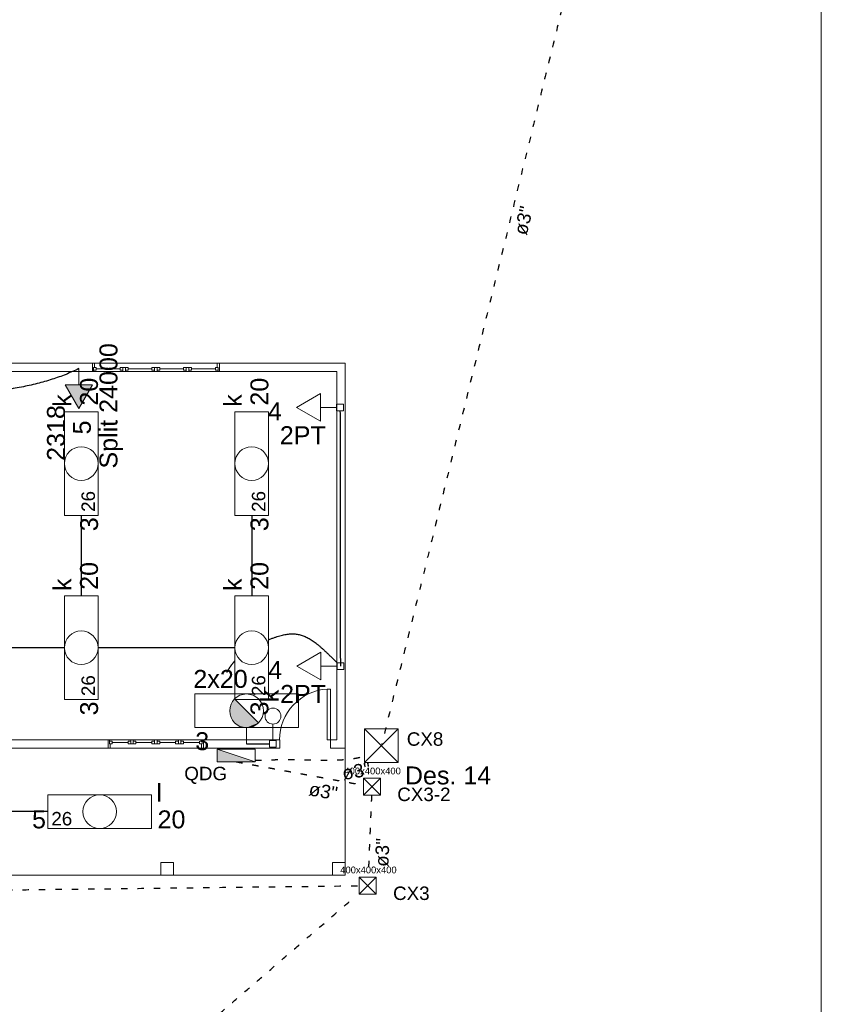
# Model space of a CAD drawing. Header units: metres. Extents: x -81 to 1042, y -541 to 334.
# Tile 100 of 130: x 836 to 848, y 216 to 231. Entities that reach past the tile are written whole.
import ezdxf

# ---------------------------------------------------------------- set-up
doc = ezdxf.new("R2010")
doc.units = ezdxf.units.M
doc.linetypes.add('DOT2', pattern=[3.175, 0, -3.175])
for name, color, linetype, lineweight in [('Arquitetura ', 134, 'Continuous', 5), ('EL-Condutos', 4, 'Continuous', 30), ('EL-Textos condutos', 7, 'Continuous', 20), ('EL-Textos pontos', 5, 'Continuous', 20), ('P-SIMBOL', 5, 'Continuous', 20)]:
    doc.layers.add(name, color=color, linetype=linetype, lineweight=lineweight)
doc.styles.add('Arial', font='arial.ttf', dxfattribs={"height": 0.025})

msp = doc.modelspace()

# ---------------------------------------------------------------- hatches: boundary and pattern name
at = {"layer": 'P-SIMBOL', "linetype": 'Continuous'}
for points in [[(836.367, 225.453), (836.584, 225.078), (836.8, 225.453)], [(839.037, 220.508), (839.018, 220.484), (839.009, 220.476), (839.003, 220.465), (838.99, 220.442), (838.985, 220.433), (838.981, 220.426), (838.979, 220.418), (838.976, 220.411), (838.972, 220.395), (838.97, 220.388), (838.966, 220.377), (838.964, 220.363), (838.963, 220.349), (838.961, 220.339), (838.96, 220.329), (838.96, 220.317), (838.961, 220.301), (838.962, 220.295), (838.963, 220.282), (838.965, 220.275), (838.966, 220.27), (838.967, 220.263), (838.969, 220.257), (838.971, 220.251), (838.973, 220.245), (838.975, 220.238), (838.977, 220.234), (838.976, 220.231), (838.979, 220.224), (838.981, 220.216), (838.983, 220.213), (838.984, 220.209), (838.987, 220.204), (838.989, 220.201), (838.991, 220.196), (838.996, 220.19), (839, 220.182), (839.004, 220.177), (839.006, 220.173), (839.01, 220.167), (839.011, 220.163), (839.016, 220.159), (839.02, 220.154), (839.024, 220.149), (839.031, 220.143), (839.036, 220.136), (839.04, 220.133), (839.044, 220.127), (839.052, 220.12), (839.058, 220.117), (839.063, 220.112), (839.069, 220.109), (839.072, 220.107), (839.079, 220.102), (839.083, 220.098), (839.093, 220.093), (839.098, 220.09), (839.104, 220.087), (839.108, 220.084), (839.111, 220.083), (839.115, 220.082), (839.118, 220.079), (839.13, 220.075), (839.137, 220.072), (839.141, 220.07), (839.144, 220.069), (839.146, 220.068), (839.151, 220.068), (839.154, 220.067), (839.157, 220.067), (839.162, 220.065), (839.169, 220.064), (839.176, 220.062), (839.181, 220.061), (839.187, 220.059), (839.224, 220.056)], [(839.412, 220.133), (839.037, 220.508), (839.224, 220.056)], [(839.412, 220.133), (839.402, 220.125), (839.394, 220.117), (839.382, 220.109), (839.369, 220.1), (839.364, 220.096), (839.359, 220.093), (839.355, 220.09), (839.349, 220.088), (839.332, 220.08), (839.325, 220.077), (839.311, 220.071), (839.3, 220.067), (839.291, 220.066), (839.273, 220.062), (839.265, 220.06), (839.257, 220.059), (839.224, 220.056)], [(838.759, 219.719), (838.759, 219.519), (839.361, 219.519)]]:
    msp.add_hatch(color=256, dxfattribs=at).paths.add_polyline_path(points)

# ---------------------------------------------------------------- linework, layer by layer
at = {"layer": 'Arquitetura ', "color": 7}
for p, q in [((848.276, 177.844), (848.276, 243.794)), ((836.796, 225.794), (835.446, 225.794)), ((836.796, 225.664), (836.796, 225.794)), ((836.828, 225.794), (836.796, 225.794)), ((836.816, 225.726), (836.858, 225.726)), ((836.816, 225.684), (836.816, 225.726)), ((836.816, 225.726), (836.816, 225.664)), ((836.828, 225.726), (836.828, 225.794)), ((836.858, 225.684), (836.858, 225.726)), ((837.233, 225.706), (836.858, 225.706)), ((837.233, 225.726), (837.233, 225.684)), ((837.233, 225.726), (837.358, 225.726)), ((837.276, 225.726), (837.276, 225.664)), ((837.316, 225.664), (837.316, 225.726)), ((837.358, 225.726), (837.358, 225.684)), ((837.733, 225.706), (837.358, 225.706)), ((837.733, 225.726), (837.858, 225.726)), ((837.733, 225.684), (837.733, 225.726)), ((837.776, 225.664), (837.776, 225.726)), ((837.816, 225.726), (837.816, 225.664)), ((837.858, 225.726), (837.858, 225.684)), ((838.233, 225.706), (837.858, 225.706)), ((838.233, 225.726), (838.276, 225.726)), ((838.233, 225.684), (838.233, 225.726)), ((838.276, 225.684), (838.276, 225.726)), ((838.276, 225.664), (838.276, 225.726)), ((838.316, 225.726), (838.276, 225.726)), ((838.316, 225.684), (838.316, 225.726)), ((838.358, 225.726), (838.316, 225.726)), ((838.316, 225.664), (838.316, 225.726)), ((838.358, 225.684), (838.358, 225.726)), ((838.733, 225.706), (838.358, 225.706)), ((838.733, 225.684), (838.733, 225.726)), ((838.776, 225.726), (838.733, 225.726)), ((838.763, 225.794), (838.796, 225.794)), ((838.763, 225.794), (838.763, 225.726)), ((838.776, 225.726), (838.763, 225.726)), ((838.776, 225.684), (838.776, 225.726)), ((838.776, 225.726), (838.776, 225.664)), ((840.776, 225.794), (838.796, 225.794)), ((838.796, 225.794), (838.796, 225.664)), ((840.776, 219.734), (840.776, 225.794)), ((835.446, 225.664), (836.796, 225.664)), ((836.796, 225.664), (836.816, 225.664)), ((836.816, 225.684), (836.858, 225.684)), ((837.233, 225.684), (837.276, 225.684)), ((837.276, 225.664), (837.316, 225.664)), ((837.358, 225.684), (837.316, 225.684)), ((837.776, 225.684), (837.733, 225.684)), ((837.816, 225.664), (837.776, 225.664)), ((837.858, 225.684), (837.816, 225.684)), ((838.233, 225.684), (838.276, 225.684)), ((838.316, 225.664), (838.276, 225.664)), ((838.358, 225.684), (838.316, 225.684)), ((838.776, 225.684), (838.733, 225.684)), ((838.796, 225.664), (838.776, 225.664)), ((838.796, 225.664), (840.646, 225.664)), ((840.646, 225.664), (840.646, 219.864)), ((840.496, 219.864), (840.496, 220.664)), ((840.546, 220.664), (840.496, 220.664)), ((840.546, 219.864), (840.546, 220.664)), ((837.046, 219.864), (835.196, 219.864)), ((837.046, 219.734), (837.046, 219.864)), ((837.046, 219.864), (837.066, 219.864)), ((837.066, 219.801), (837.066, 219.864)), ((837.066, 219.844), (837.066, 219.801)), ((837.066, 219.844), (837.108, 219.844)), ((837.108, 219.844), (837.108, 219.801)), ((837.108, 219.821), (837.358, 219.821)), ((837.358, 219.844), (837.358, 219.801)), ((837.358, 219.844), (837.401, 219.844)), ((837.401, 219.864), (837.401, 219.801)), ((837.401, 219.864), (837.441, 219.864)), ((837.401, 219.844), (837.401, 219.801)), ((837.441, 219.864), (837.441, 219.801)), ((837.441, 219.844), (837.441, 219.801)), ((837.483, 219.844), (837.441, 219.844)), ((837.483, 219.844), (837.483, 219.801)), ((837.483, 219.821), (837.733, 219.821)), ((837.733, 219.844), (837.776, 219.844)), ((837.733, 219.801), (837.733, 219.844)), ((837.776, 219.864), (837.816, 219.864)), ((837.776, 219.801), (837.776, 219.864)), ((837.816, 219.864), (837.816, 219.801)), ((837.816, 219.844), (837.858, 219.844)), ((837.858, 219.844), (837.858, 219.801)), ((837.858, 219.821), (838.108, 219.821)), ((838.108, 219.844), (838.151, 219.844)), ((838.108, 219.801), (838.108, 219.844)), ((838.151, 219.864), (838.151, 219.801)), ((838.191, 219.864), (838.151, 219.864)), ((838.191, 219.801), (838.191, 219.864)), ((838.233, 219.844), (838.191, 219.844)), ((838.233, 219.801), (838.233, 219.844)), ((838.233, 219.821), (838.483, 219.821)), ((838.483, 219.844), (838.483, 219.801)), ((838.526, 219.801), (838.526, 219.864)), ((838.526, 219.844), (838.526, 219.801)), ((839.746, 219.864), (838.546, 219.864)), ((838.546, 219.864), (838.546, 219.734)), ((839.746, 219.734), (839.746, 219.864)), ((840.546, 219.864), (840.496, 219.864)), ((840.646, 219.864), (840.546, 219.864)), ((840.546, 219.864), (840.546, 219.734)), ((835.196, 219.734), (837.046, 219.734)), ((837.078, 219.734), (837.046, 219.734)), ((837.066, 219.801), (837.108, 219.801)), ((837.066, 219.801), (837.078, 219.801)), ((837.078, 219.734), (837.078, 219.801)), ((837.358, 219.801), (837.401, 219.801)), ((837.401, 219.801), (837.441, 219.801)), ((837.483, 219.801), (837.441, 219.801)), ((837.858, 219.801), (837.733, 219.801)), ((838.233, 219.801), (838.108, 219.801)), ((838.526, 219.801), (838.483, 219.801)), ((838.513, 219.801), (838.513, 219.734)), ((838.513, 219.734), (838.546, 219.734)), ((838.546, 219.734), (839.746, 219.734)), ((840.546, 219.734), (840.776, 219.734)), ((838.073, 217.934), (837.873, 217.934)), ((837.873, 217.934), (837.873, 217.734)), ((838.073, 217.734), (838.073, 217.934)), ((840.776, 217.934), (840.576, 217.934)), ((840.576, 217.934), (840.576, 217.734)), ((840.776, 217.734), (840.776, 217.934)), ((837.873, 217.734), (838.073, 217.734)), ((840.576, 217.734), (840.776, 217.734))]:
    msp.add_line(p, q, dxfattribs=at)
at = {"layer": 'Arquitetura ', "color": 8}
for p, q in [((836.796, 225.794), (838.796, 225.794)), ((838.796, 225.664), (836.796, 225.664)), ((837.046, 219.864), (838.546, 219.864)), ((838.546, 219.734), (837.046, 219.734)), ((840.776, 217.934), (840.776, 219.734)), ((835.368, 217.734), (837.873, 217.734)), ((838.073, 217.734), (840.576, 217.734))]:
    msp.add_line(p, q, dxfattribs=at)
msp.add_arc((840.546, 219.864), 0.802, 93.6474, 180, dxfattribs=at)
at = {"layer": 'EL-Condutos', "linetype": 'DOT2', "ltscale": 0.05}
for points in [[(847.267, 243.935), (846.984, 242.779), (846.719, 241.696), (846.47, 240.682), (846.237, 239.731), (846.019, 238.838), (845.813, 237.997), (845.618, 237.204), (845.434, 236.452), (845.259, 235.738), (845.092, 235.054), (844.93, 234.396), (844.774, 233.759), (844.622, 233.138), (844.472, 232.526), (844.324, 231.919), (844.175, 231.312), (844.024, 230.699), (843.871, 230.074), (843.714, 229.433), (843.552, 228.77), (843.383, 228.08), (843.206, 227.358), (843.02, 226.598), (842.823, 225.795), (842.614, 224.943), (842.393, 224.038), (842.156, 223.073), (841.904, 222.045), (841.635, 220.946), (841.348, 219.773)], [(839.06, 219.519), (839.159, 219.501), (839.252, 219.484), (839.339, 219.468), (839.421, 219.453), (839.498, 219.439), (839.571, 219.425), (839.64, 219.413), (839.705, 219.401), (839.767, 219.389), (839.826, 219.378), (839.883, 219.368), (839.938, 219.358), (839.991, 219.348), (840.043, 219.339), (840.094, 219.329), (840.146, 219.32), (840.197, 219.31), (840.249, 219.301), (840.302, 219.291), (840.356, 219.281), (840.412, 219.271), (840.47, 219.26), (840.531, 219.249), (840.595, 219.237), (840.662, 219.225), (840.733, 219.212), (840.809, 219.198), (840.889, 219.183), (840.975, 219.168), (841.066, 219.151)], [(839.36, 219.541), (839.439, 219.545), (839.517, 219.548), (839.593, 219.55), (839.668, 219.552), (839.741, 219.553), (839.812, 219.553), (839.882, 219.553), (839.951, 219.553), (840.017, 219.552), (840.083, 219.551), (840.146, 219.55), (840.208, 219.549), (840.269, 219.548), (840.328, 219.547), (840.386, 219.547), (840.442, 219.546), (840.497, 219.546), (840.55, 219.546), (840.602, 219.547), (840.653, 219.548), (840.702, 219.55), (840.75, 219.553), (840.796, 219.557), (840.841, 219.561), (840.884, 219.566), (840.927, 219.573), (840.968, 219.58), (841.007, 219.589), (841.046, 219.599), (841.083, 219.61)], [(841.193, 218.995), (841.191, 218.935), (841.188, 218.88), (841.186, 218.827), (841.184, 218.777), (841.182, 218.73), (841.18, 218.685), (841.178, 218.642), (841.177, 218.601), (841.175, 218.562), (841.173, 218.524), (841.172, 218.487), (841.17, 218.452), (841.169, 218.417), (841.167, 218.382), (841.166, 218.348), (841.164, 218.313), (841.163, 218.279), (841.162, 218.244), (841.16, 218.208), (841.158, 218.171), (841.157, 218.134), (841.155, 218.094), (841.154, 218.053), (841.152, 218.011), (841.15, 217.966), (841.148, 217.918), (841.146, 217.868), (841.143, 217.816), (841.141, 217.76), (841.139, 217.701)], [(824.829, 217.377), (825.978, 217.391), (827, 217.403), (827.904, 217.413), (828.699, 217.423), (829.394, 217.431), (829.998, 217.438), (830.521, 217.444), (830.971, 217.449), (831.358, 217.454), (831.692, 217.458), (831.98, 217.461), (832.233, 217.464), (832.459, 217.467), (832.668, 217.469), (832.868, 217.472), (833.07, 217.474), (833.282, 217.476), (833.513, 217.479), (833.773, 217.482), (834.07, 217.486), (834.415, 217.49), (834.815, 217.494), (835.28, 217.5), (835.82, 217.506), (836.443, 217.514), (837.159, 217.522), (837.977, 217.532), (838.906, 217.543), (839.955, 217.555), (841.133, 217.569)], [(832.726, 210.32), (833.113, 210.654), (833.476, 210.967), (833.817, 211.261), (834.138, 211.538), (834.44, 211.798), (834.725, 212.044), (834.995, 212.276), (835.251, 212.497), (835.495, 212.707), (835.729, 212.909), (835.954, 213.104), (836.173, 213.292), (836.387, 213.476), (836.597, 213.658), (836.806, 213.838), (837.014, 214.018), (837.225, 214.199), (837.439, 214.384), (837.659, 214.573), (837.885, 214.768), (838.12, 214.971), (838.365, 215.182), (838.622, 215.404), (838.894, 215.638), (839.18, 215.885), (839.484, 216.147), (839.807, 216.425), (840.15, 216.721), (840.516, 217.037), (840.906, 217.373)]]:
    msp.add_spline(points, degree=3, dxfattribs=at)
at = {"layer": 'EL-Condutos', "linetype": 'Continuous'}
for points in [[(836.584, 225.709), (836.381, 225.618), (836.161, 225.54), (835.927, 225.473), (835.678, 225.417), (835.416, 225.372), (835.143, 225.336), (834.858, 225.31), (834.563, 225.292), (834.259, 225.282), (833.947, 225.279), (833.629, 225.282), (833.304, 225.291), (832.975, 225.306), (832.642, 225.325), (832.306, 225.347), (831.969, 225.374), (831.631, 225.402), (831.294, 225.433), (830.958, 225.465), (830.624, 225.497), (830.294, 225.53), (829.969, 225.562), (829.649, 225.592), (829.336, 225.621), (829.031, 225.647), (828.734, 225.67), (828.448, 225.689), (828.172, 225.703), (827.908, 225.712), (827.657, 225.715)], [(840.696, 225.044), (840.697, 224.853), (840.697, 224.673), (840.697, 224.505), (840.697, 224.347), (840.698, 224.199), (840.698, 224.059), (840.698, 223.927), (840.698, 223.802), (840.698, 223.684), (840.698, 223.57), (840.699, 223.461), (840.699, 223.355), (840.699, 223.251), (840.699, 223.15), (840.699, 223.049), (840.699, 222.948), (840.699, 222.845), (840.699, 222.742), (840.7, 222.635), (840.7, 222.524), (840.7, 222.409), (840.7, 222.289), (840.7, 222.163), (840.7, 222.029), (840.701, 221.887), (840.701, 221.736), (840.701, 221.576), (840.701, 221.405), (840.701, 221.222), (840.702, 221.026)], [(836.621, 223.399), (836.621, 223.35), (836.621, 223.302), (836.621, 223.256), (836.621, 223.211), (836.621, 223.167), (836.621, 223.123), (836.621, 223.081), (836.621, 223.04), (836.621, 222.999), (836.621, 222.959), (836.621, 222.919), (836.621, 222.88), (836.621, 222.841), (836.621, 222.802), (836.621, 222.764), (836.621, 222.725), (836.621, 222.686), (836.621, 222.647), (836.621, 222.608), (836.621, 222.568), (836.621, 222.528), (836.621, 222.487), (836.621, 222.446), (836.621, 222.404), (836.621, 222.361), (836.621, 222.317), (836.621, 222.271), (836.621, 222.225), (836.621, 222.178), (836.621, 222.129)], [(839.305, 223.399), (839.305, 223.35), (839.305, 223.302), (839.305, 223.256), (839.305, 223.211), (839.305, 223.167), (839.305, 223.123), (839.305, 223.081), (839.305, 223.04), (839.305, 222.999), (839.305, 222.959), (839.305, 222.919), (839.305, 222.88), (839.305, 222.841), (839.305, 222.802), (839.305, 222.764), (839.305, 222.725), (839.305, 222.686), (839.305, 222.647), (839.305, 222.608), (839.305, 222.568), (839.305, 222.528), (839.305, 222.487), (839.305, 222.446), (839.305, 222.404), (839.305, 222.361), (839.305, 222.317), (839.305, 222.271), (839.305, 222.225), (839.305, 222.178), (839.305, 222.129)], [(839.57, 221.439), (839.617, 221.458), (839.663, 221.475), (839.707, 221.49), (839.749, 221.502), (839.789, 221.513), (839.828, 221.521), (839.866, 221.527), (839.902, 221.531), (839.937, 221.532), (839.971, 221.532), (840.005, 221.529), (840.037, 221.524), (840.069, 221.517), (840.1, 221.508), (840.132, 221.496), (840.163, 221.483), (840.193, 221.467), (840.224, 221.45), (840.256, 221.43), (840.287, 221.408), (840.319, 221.384), (840.352, 221.358), (840.385, 221.33), (840.419, 221.3), (840.454, 221.268), (840.491, 221.234), (840.528, 221.198), (840.568, 221.16), (840.608, 221.12), (840.65, 221.078)], [(836.354, 221.314), (836.257, 221.314), (836.165, 221.314), (836.079, 221.314), (835.996, 221.314), (835.918, 221.314), (835.843, 221.314), (835.772, 221.314), (835.704, 221.314), (835.638, 221.314), (835.575, 221.314), (835.514, 221.314), (835.454, 221.314), (835.395, 221.314), (835.337, 221.314), (835.28, 221.314), (835.222, 221.314), (835.164, 221.314), (835.105, 221.314), (835.045, 221.314), (834.984, 221.314), (834.921, 221.314), (834.855, 221.314), (834.787, 221.314), (834.716, 221.314), (834.641, 221.314), (834.563, 221.314), (834.481, 221.314), (834.394, 221.314), (834.302, 221.314), (834.205, 221.314)], [(839.038, 221.314), (838.941, 221.314), (838.849, 221.314), (838.762, 221.314), (838.679, 221.314), (838.601, 221.314), (838.527, 221.314), (838.455, 221.314), (838.387, 221.314), (838.322, 221.314), (838.259, 221.314), (838.197, 221.314), (838.137, 221.314), (838.079, 221.314), (838.021, 221.314), (837.963, 221.314), (837.905, 221.314), (837.847, 221.314), (837.789, 221.314), (837.729, 221.314), (837.667, 221.314), (837.604, 221.314), (837.539, 221.314), (837.471, 221.314), (837.399, 221.314), (837.325, 221.314), (837.247, 221.314), (837.164, 221.314), (837.077, 221.314), (836.985, 221.314), (836.888, 221.314)], [(839.039, 221.105), (839.033, 221.099), (839.028, 221.093), (839.023, 221.087), (839.018, 221.082), (839.013, 221.076), (839.008, 221.07), (839.003, 221.064), (838.998, 221.058), (838.993, 221.052), (838.989, 221.046), (838.984, 221.04), (838.98, 221.035), (838.975, 221.029), (838.971, 221.023), (838.967, 221.017), (838.963, 221.011), (838.958, 221.005), (838.954, 220.999), (838.951, 220.993), (838.947, 220.987), (838.943, 220.981), (838.939, 220.975), (838.936, 220.969), (838.932, 220.963), (838.929, 220.957), (838.925, 220.951), (838.922, 220.945), (838.919, 220.939), (838.915, 220.933), (838.912, 220.927)], [(839.224, 219.799), (839.243, 219.799), (839.26, 219.799), (839.276, 219.799), (839.291, 219.799), (839.306, 219.799), (839.319, 219.8), (839.332, 219.8), (839.344, 219.8), (839.356, 219.8), (839.367, 219.8), (839.378, 219.8), (839.388, 219.8), (839.398, 219.8), (839.408, 219.8), (839.417, 219.8), (839.427, 219.801), (839.436, 219.801), (839.446, 219.801), (839.455, 219.801), (839.465, 219.801), (839.475, 219.801), (839.485, 219.801), (839.496, 219.801), (839.507, 219.801), (839.518, 219.801), (839.53, 219.802), (839.543, 219.802), (839.557, 219.802), (839.571, 219.802), (839.586, 219.802)], [(836.097, 218.734), (835.823, 218.734), (835.563, 218.734), (835.317, 218.734), (835.083, 218.734), (834.861, 218.734), (834.65, 218.734), (834.447, 218.734), (834.254, 218.734), (834.067, 218.734), (833.887, 218.734), (833.713, 218.734), (833.542, 218.734), (833.375, 218.734), (833.209, 218.734), (833.045, 218.734), (832.881, 218.734), (832.716, 218.734), (832.548, 218.734), (832.378, 218.734), (832.203, 218.734), (832.023, 218.734), (831.837, 218.734), (831.643, 218.734), (831.441, 218.734), (831.229, 218.734), (831.007, 218.734), (830.774, 218.734), (830.527, 218.734), (830.268, 218.734), (829.993, 218.734)]]:
    msp.add_spline(points, degree=3, dxfattribs=at)
at = {"layer": 'P-SIMBOL'}
for p, q in [((836.584, 225.453), (836.584, 225.709)), ((836.584, 225.078), (836.367, 225.453)), ((836.367, 225.453), (836.8, 225.453)), ((836.8, 225.453), (836.584, 225.078)), ((840.012, 225.098), (840.387, 225.315)), ((840.387, 225.315), (840.387, 224.882)), ((840.387, 224.882), (840.012, 225.098)), ((840.387, 225.098), (840.643, 225.098)), ((840.643, 225.045), (840.643, 225.151)), ((840.643, 225.151), (840.749, 225.151)), ((840.749, 225.151), (840.749, 225.045)), ((836.356, 223.398), (836.356, 225.03)), ((836.356, 225.03), (836.886, 225.03)), ((836.886, 223.398), (836.886, 225.03)), ((839.04, 223.398), (839.04, 225.03)), ((839.04, 225.03), (839.57, 225.03)), ((839.57, 223.398), (839.57, 225.03)), ((840.749, 225.045), (840.643, 225.045)), ((836.356, 223.398), (836.886, 223.398)), ((839.04, 223.398), (839.57, 223.398)), ((836.356, 220.498), (836.356, 222.13)), ((836.356, 222.13), (836.886, 222.13)), ((836.886, 220.498), (836.886, 222.13)), ((839.04, 220.498), (839.04, 222.13)), ((839.04, 222.13), (839.57, 222.13)), ((839.57, 220.498), (839.57, 222.13)), ((840.018, 221.026), (840.393, 221.243)), ((840.393, 221.243), (840.393, 220.81)), ((840.649, 220.973), (840.649, 221.079)), ((840.649, 221.079), (840.755, 221.079)), ((840.755, 221.079), (840.755, 220.973)), ((840.393, 220.81), (840.018, 221.026)), ((840.393, 221.026), (840.649, 221.026)), ((840.755, 220.973), (840.649, 220.973)), ((838.408, 220.056), (838.408, 220.586)), ((840.04, 220.586), (838.408, 220.586)), ((840.04, 220.056), (840.04, 220.586)), ((836.356, 220.498), (836.886, 220.498)), ((839.412, 220.133), (839.037, 220.508)), ((839.04, 220.498), (839.57, 220.498)), ((839.64, 220.113), (839.64, 219.856)), ((840.04, 220.056), (838.408, 220.056)), ((839.224, 219.799), (839.224, 220.056)), ((841.083, 220.038), (841.613, 220.038)), ((841.083, 220.038), (841.083, 219.508)), ((841.083, 220.038), (841.613, 219.508)), ((841.613, 220.038), (841.083, 219.508)), ((841.613, 220.038), (841.613, 219.508)), ((839.587, 219.856), (839.693, 219.856)), ((839.587, 219.75), (839.587, 219.856)), ((839.693, 219.856), (839.693, 219.75)), ((838.759, 219.719), (839.361, 219.719)), ((838.759, 219.719), (838.759, 219.519)), ((838.759, 219.719), (839.361, 219.519)), ((839.361, 219.719), (839.361, 219.519)), ((839.693, 219.75), (839.587, 219.75)), ((838.759, 219.519), (839.361, 219.519)), ((841.083, 219.508), (841.613, 219.508)), ((841.066, 219.26), (841.332, 219.26)), ((841.066, 219.26), (841.066, 218.994)), ((841.066, 219.26), (841.332, 218.994)), ((841.332, 219.26), (841.066, 218.994)), ((841.332, 219.26), (841.332, 218.994)), ((836.095, 218.999), (837.727, 218.999)), ((836.095, 218.999), (836.095, 218.469)), ((837.727, 218.999), (837.727, 218.469)), ((841.066, 218.994), (841.332, 218.994)), ((836.095, 218.469), (837.727, 218.469)), ((841, 217.702), (841.266, 217.702)), ((841, 217.702), (841, 217.436)), ((841, 217.702), (841.266, 217.436)), ((841.266, 217.702), (841, 217.436)), ((841.266, 217.702), (841.266, 217.436)), ((841, 217.436), (841.266, 217.436))]:
    msp.add_line(p, q, dxfattribs=at)
for centre, radius in [((836.621, 224.214), 0.265), ((839.305, 224.214), 0.265), ((836.621, 221.314), 0.265), ((839.305, 221.314), 0.265), ((839.224, 220.321), 0.265), ((839.64, 220.238), 0.125), ((836.911, 218.734), 0.265)]:
    msp.add_circle(centre, radius, dxfattribs=at)

# ---------------------------------------------------------------- texts
at = {"layer": 'EL-Textos condutos', "char_height": 0.2118, "width": 0.76248, "attachment_point": 8, "line_spacing_factor": 0.798, "style": 'Arial'}
for insert, rotation in [((843.693, 228.014), 76.232), ((840.971, 219.262), 9.3679), ((840.413, 218.947), 349.6008), ((841.472, 218.086), 87.5881)]:
    msp.add_mtext('ø3"', dxfattribs=dict(at, insert=insert, rotation=rotation))
at = {"layer": 'EL-Textos pontos', "rotation": 90.0002, "line_spacing_factor": 0.798, "style": 'Arial'}
for s, insert, char_height, width, attachment_point in [('Split 24000', (837.276, 225.122), 0.2824, 3.72768, 8), ('20', (836.888, 225.126), 0.2824, 0.67776, 7), ('20', (839.572, 225.126), 0.2824, 0.67776, 7), ('k', (836.465, 225.108), 0.282, 0.33888, 7), ('k', (839.149, 225.108), 0.282, 0.33888, 7), ('2318', (836.368, 224.695), 0.2824, 1.35552, 8), ('5', (836.776, 224.782), 0.282, 0.33888, 8), ('3', (836.889, 223.149), 0.282, 0.33888, 7), ('3', (839.572, 223.149), 0.282, 0.33888, 7), ('20', (836.888, 222.226), 0.2824, 0.67776, 7), ('20', (839.572, 222.226), 0.2824, 0.67776, 7), ('k', (836.465, 222.208), 0.282, 0.33888, 7), ('k', (839.149, 222.208), 0.282, 0.33888, 7), ('k', (839.728, 220.456), 0.282, 0.33888, 7), ('3', (836.889, 220.249), 0.282, 0.33888, 7), ('3', (839.572, 220.249), 0.282, 0.33888, 7)]:
    msp.add_mtext(s, dxfattribs=dict(at, insert=insert, char_height=char_height, width=width, attachment_point=attachment_point))
at = {"layer": 'EL-Textos pontos', "line_spacing_factor": 0.798, "style": 'Arial'}
for s, insert, char_height, width, attachment_point in [('4', (839.67, 224.894), 0.282, 0.33888, 8), ('2PT', (840.11, 224.519), 0.2824, 1.01664, 8), ('4', (839.675, 220.821), 0.282, 0.33888, 8), ('2PT', (840.115, 220.446), 0.2824, 1.01664, 8), ('3', (838.636, 219.698), 0.282, 0.33888, 9), ('CX8', (841.748, 219.768), 0.2118, 0.76248, 7), ('Des. 14', (842.398, 219.159), 0.2824, 2.37216, 8), ('QDG', (838.918, 219.17), 0.2118, 0.76248, 9), ('400x400x400', (841.21, 219.32), 0.1059, 1.39788, 8), ('l', (837.804, 218.89), 0.282, 0.33888, 7), ('CX3-2', (841.598, 218.897), 0.2118, 1.2708, 7), ('5', (835.846, 218.467), 0.282, 0.33888, 7), ('20', (837.823, 218.467), 0.2824, 0.67776, 7), ('400x400x400', (841.144, 217.762), 0.1059, 1.39788, 8), ('CX3', (841.532, 217.34), 0.2118, 0.76248, 7)]:
    msp.add_mtext(s, dxfattribs=dict(at, insert=insert, char_height=char_height, width=width, attachment_point=attachment_point))
at = {"layer": 'P-SIMBOL', "char_height": 0.2118, "width": 0.50832, "attachment_point": 7, "rotation": 90.0002, "line_spacing_factor": 0.798, "style": 'Arial'}
for insert in [(836.84, 223.453), (839.523, 223.453), (836.84, 220.553), (839.523, 220.553)]:
    msp.add_mtext('26', dxfattribs=dict(at, insert=insert))
at = {"layer": 'P-SIMBOL', "line_spacing_factor": 0.798, "style": 'Arial'}
for s, insert, char_height, width, attachment_point in [('2x20', (839.242, 220.679), 0.2824, 1.35552, 9), ('26', (836.15, 218.514), 0.2118, 0.50832, 7)]:
    msp.add_mtext(s, dxfattribs=dict(at, insert=insert, char_height=char_height, width=width, attachment_point=attachment_point))

doc.saveas('drawing.dxf')
